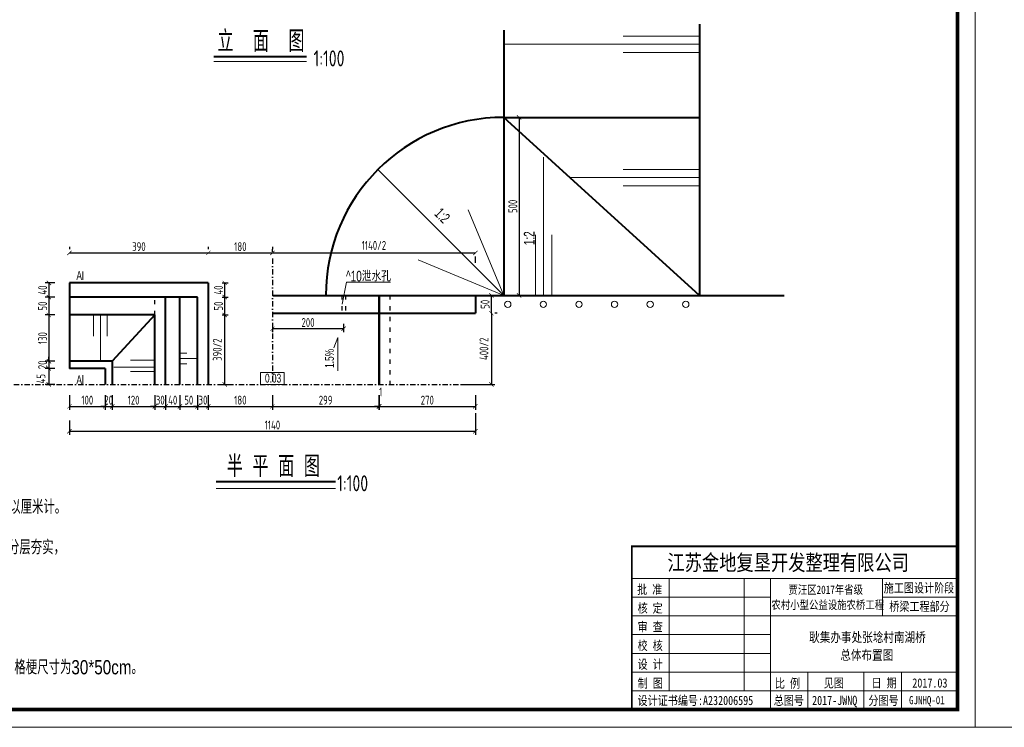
# Model space of a CAD drawing. Header units: inches. Extents: x 112594 to 193184, y 44995 to 116598.
# Tile 74 of 153: x 114152 to 116918, y 94920 to 96908. Entities that reach past the tile are written whole.
import ezdxf

# ---------------------------------------------------------------- set-up
doc = ezdxf.new("R2010")
doc.units = ezdxf.units.IN
doc.header["$MEASUREMENT"] = 0
doc.linetypes.add('ACAD_ISO03W100', pattern=[30, 12, -18])
doc.linetypes.add('DASHDOTX2', pattern=[2, 1, -0.5, 0, -0.5])
doc.layers.get('0').update_dxf_attribs({"lineweight": 15})
for name, color, linetype in [('1', 7, 'Continuous'), ('轴线', 3, 'DASHDOTX2'), ('配筋2', 2, 'Continuous')]:
    doc.layers.add(name, color=color, linetype=linetype)
for name, color, linetype, lineweight in [('BM1', 7, 'Continuous', 15), ('文字', 7, 'Continuous', 20), ('虚线', 2, 'ACAD_ISO03W100', 25), ('轮廓线', 1, 'Continuous', 40)]:
    doc.layers.add(name, color=color, linetype=linetype, lineweight=lineweight)
doc.styles.add('hz-e', font='hztxt_e.shx', dxfattribs={"width": 0.75, "bigfont": 'hztxt.shx'})
doc.styles.add('HZTXT', font='tssdeng.shx', dxfattribs={"width": 0.75, "bigfont": 'hztxt.shx'})
doc.styles.get("Standard").update_dxf_attribs({"font": 'hztxt_e.shx', "width": 0.7, "bigfont": 'hztxt.shx'})
doc.styles.add('图框', font='SIMFANG.TTF', dxfattribs={"width": 0.8, "height": 4})
doc.dimstyles.new('3', dxfattribs={"dimtxt": 25, "dimasz": 12, "dimexe": 10, "dimexo": 30, "dimgap": 5, "dimtad": 1, "dimdec": 0, "dimzin": 0, "dimdsep": 46, "dimtxsty": 'HZTXT', "dimblk": 'ARCHTICK', "dimcen": 0, "dimclrt": 7, "dimazin": 2, "dimtfac": 1, "dimtdec": 0, "dimtix": 1, "dimtmove": 2, "dimatfit": 3, "dimfxl": 250, "dimtolj": 1, "dimtzin": 0, "dimarcsym": 0})

# ---------------------------------------------------------------- blocks, each defined once
blk = doc.blocks.new('_ArchTick')
at = {"color": 0, "linetype": 'ByBlock', "const_width": 0.15}
blk.add_lwpolyline([(-0.5, -0.5), (0.5, 0.5)], dxfattribs=at)
blk = doc.blocks.new('*D16')
at = {"color": 0, "lineweight": -2}
for p, q in [((114292.1, 96269.5), (114292.1, 96262.9)), ((114682.1, 96269.5), (114682.1, 96262.9)), ((114292.1, 96252.9), (114682.1, 96252.9))]:
    blk.add_line(p, q, dxfattribs=at)
at = {"color": 0, "lineweight": -2, "xscale": 12, "yscale": 12, "zscale": 12, "rotation": 180}
blk.add_blockref('_ArchTick', (114292.1, 96252.9), dxfattribs=at)
at = {"color": 0, "lineweight": -2, "xscale": 12, "yscale": 12, "zscale": 12}
blk.add_blockref('_ArchTick', (114682.1, 96252.9), dxfattribs=at)
at = {"color": 7, "insert": (114487.1, 96270.4), "char_height": 25, "attachment_point": 5, "style": 'HZTXT'}
blk.add_mtext('\\A1;390', dxfattribs=at)
blk = doc.blocks.new('*D17')
at = {"color": 0, "lineweight": -2}
for p, q in [((114862.1, 96269.5), (114862.1, 96262.9)), ((114862.1, 96252.9), (115432.1, 96252.9)), ((115432.1, 96224.6), (115432.1, 96242.9))]:
    blk.add_line(p, q, dxfattribs=at)
at = {"color": 0, "lineweight": -2, "xscale": 12, "yscale": 12, "zscale": 12, "rotation": 180}
blk.add_blockref('_ArchTick', (114862.1, 96252.9), dxfattribs=at)
at = {"color": 0, "lineweight": -2, "xscale": 12, "yscale": 12, "zscale": 12}
blk.add_blockref('_ArchTick', (115432.1, 96252.9), dxfattribs=at)
at = {"color": 7, "insert": (115147.1, 96273.8), "char_height": 25, "attachment_point": 5, "style": 'HZTXT'}
blk.add_mtext('\\A1;1140/2', dxfattribs=at)
blk = doc.blocks.new('*D18')
at = {"color": 0, "lineweight": -2}
for p, q in [((114292.1, 95853.5), (114292.1, 95811.8)), ((114392.1, 95853.5), (114392.1, 95811.8)), ((114292.1, 95821.8), (114392.1, 95821.8))]:
    blk.add_line(p, q, dxfattribs=at)
at = {"color": 0, "lineweight": -2, "xscale": 12, "yscale": 12, "zscale": 12, "rotation": 180}
blk.add_blockref('_ArchTick', (114292.1, 95821.8), dxfattribs=at)
at = {"color": 0, "lineweight": -2, "xscale": 12, "yscale": 12, "zscale": 12}
blk.add_blockref('_ArchTick', (114392.1, 95821.8), dxfattribs=at)
at = {"color": 7, "insert": (114342.1, 95839.3), "char_height": 25, "attachment_point": 5, "style": 'HZTXT'}
blk.add_mtext('\\A1;100', dxfattribs=at)
blk = doc.blocks.new('*D19')
at = {"color": 0, "lineweight": -2}
for p, q in [((114392.1, 95853.5), (114392.1, 95811.8)), ((114412.1, 95853.5), (114412.1, 95811.8)), ((114392.1, 95821.8), (114380.1, 95821.8)), ((114392.1, 95821.8), (114412.1, 95821.8)), ((114412.1, 95821.8), (114424.1, 95821.8))]:
    blk.add_line(p, q, dxfattribs=at)
at = {"color": 0, "lineweight": -2, "xscale": 12, "yscale": 12, "zscale": 12}
blk.add_blockref('_ArchTick', (114392.1, 95821.8), dxfattribs=at)
at = {"color": 0, "lineweight": -2, "xscale": 12, "yscale": 12, "zscale": 12, "rotation": 180}
blk.add_blockref('_ArchTick', (114412.1, 95821.8), dxfattribs=at)
at = {"color": 7, "insert": (114402.1, 95839.3), "char_height": 25, "attachment_point": 5, "style": 'HZTXT'}
blk.add_mtext('\\A1;20', dxfattribs=at)
blk = doc.blocks.new('*D20')
at = {"color": 0, "lineweight": -2}
for p, q in [((114412.1, 95853.5), (114412.1, 95811.8)), ((114532.1, 95853.5), (114532.1, 95811.8)), ((114412.1, 95821.8), (114532.1, 95821.8))]:
    blk.add_line(p, q, dxfattribs=at)
at = {"color": 0, "lineweight": -2, "xscale": 12, "yscale": 12, "zscale": 12, "rotation": 180}
blk.add_blockref('_ArchTick', (114412.1, 95821.8), dxfattribs=at)
at = {"color": 0, "lineweight": -2, "xscale": 12, "yscale": 12, "zscale": 12}
blk.add_blockref('_ArchTick', (114532.1, 95821.8), dxfattribs=at)
at = {"color": 7, "insert": (114472.1, 95839.3), "char_height": 25, "attachment_point": 5, "style": 'HZTXT'}
blk.add_mtext('\\A1;120', dxfattribs=at)
blk = doc.blocks.new('*D47')
at = {"color": 0, "lineweight": -2}
for p, q in [((114532.1, 95853.5), (114532.1, 95811.8)), ((114562.1, 95853.5), (114562.1, 95811.8)), ((114532.1, 95821.8), (114520.1, 95821.8)), ((114532.1, 95821.8), (114562.1, 95821.8)), ((114562.1, 95821.8), (114574.1, 95821.8))]:
    blk.add_line(p, q, dxfattribs=at)
at = {"color": 0, "lineweight": -2, "xscale": 12, "yscale": 12, "zscale": 12}
blk.add_blockref('_ArchTick', (114532.1, 95821.8), dxfattribs=at)
at = {"color": 0, "lineweight": -2, "xscale": 12, "yscale": 12, "zscale": 12, "rotation": 180}
blk.add_blockref('_ArchTick', (114562.1, 95821.8), dxfattribs=at)
at = {"color": 7, "insert": (114547.1, 95839.3), "char_height": 25, "attachment_point": 5, "style": 'HZTXT'}
blk.add_mtext('\\A1;30', dxfattribs=at)
blk = doc.blocks.new('*D21')
at = {"color": 0, "lineweight": -2}
for p, q in [((114562.1, 95853.5), (114562.1, 95811.8)), ((114602.1, 95853.5), (114602.1, 95811.8)), ((114562.1, 95821.8), (114602.1, 95821.8))]:
    blk.add_line(p, q, dxfattribs=at)
at = {"color": 0, "lineweight": -2, "xscale": 12, "yscale": 12, "zscale": 12, "rotation": 180}
blk.add_blockref('_ArchTick', (114562.1, 95821.8), dxfattribs=at)
at = {"color": 0, "lineweight": -2, "xscale": 12, "yscale": 12, "zscale": 12}
blk.add_blockref('_ArchTick', (114602.1, 95821.8), dxfattribs=at)
at = {"color": 7, "insert": (114582.1, 95839.3), "char_height": 25, "attachment_point": 5, "style": 'HZTXT'}
blk.add_mtext('\\A1;40', dxfattribs=at)
blk = doc.blocks.new('*D48')
at = {"color": 0, "lineweight": -2}
for p, q in [((114602.1, 95853.5), (114602.1, 95811.8)), ((114652.1, 95853.5), (114652.1, 95811.8)), ((114602.1, 95821.8), (114652.1, 95821.8))]:
    blk.add_line(p, q, dxfattribs=at)
at = {"color": 0, "lineweight": -2, "xscale": 12, "yscale": 12, "zscale": 12, "rotation": 180}
blk.add_blockref('_ArchTick', (114602.1, 95821.8), dxfattribs=at)
at = {"color": 0, "lineweight": -2, "xscale": 12, "yscale": 12, "zscale": 12}
blk.add_blockref('_ArchTick', (114652.1, 95821.8), dxfattribs=at)
at = {"color": 7, "insert": (114627.1, 95839.3), "char_height": 25, "attachment_point": 5, "style": 'HZTXT'}
blk.add_mtext('\\A1;50', dxfattribs=at)
blk = doc.blocks.new('*D49')
at = {"color": 0, "lineweight": -2}
for p, q in [((115161.1, 95853.5), (115161.1, 95811.8)), ((115162.1, 95853.5), (115162.1, 95811.8)), ((115161.1, 95821.8), (115149.1, 95821.8)), ((115161.1, 95821.8), (115162.1, 95821.8)), ((115162.1, 95821.8), (115174.1, 95821.8))]:
    blk.add_line(p, q, dxfattribs=at)
at = {"color": 0, "lineweight": -2, "xscale": 12, "yscale": 12, "zscale": 12}
blk.add_blockref('_ArchTick', (115161.1, 95821.8), dxfattribs=at)
at = {"color": 0, "lineweight": -2, "xscale": 12, "yscale": 12, "zscale": 12, "rotation": 180}
blk.add_blockref('_ArchTick', (115162.1, 95821.8), dxfattribs=at)
at = {"color": 7, "insert": (115166.5, 95862.2), "char_height": 25, "attachment_point": 5, "style": 'HZTXT'}
blk.add_mtext('\\A1;1', dxfattribs=at)
blk = doc.blocks.new('*D50')
at = {"color": 0, "lineweight": -2}
for p, q in [((115162.1, 95853.5), (115162.1, 95811.8)), ((115432.1, 95853.5), (115432.1, 95811.8)), ((115162.1, 95821.8), (115432.1, 95821.8))]:
    blk.add_line(p, q, dxfattribs=at)
at = {"color": 0, "lineweight": -2, "xscale": 12, "yscale": 12, "zscale": 12, "rotation": 180}
blk.add_blockref('_ArchTick', (115162.1, 95821.8), dxfattribs=at)
at = {"color": 0, "lineweight": -2, "xscale": 12, "yscale": 12, "zscale": 12}
blk.add_blockref('_ArchTick', (115432.1, 95821.8), dxfattribs=at)
at = {"color": 7, "insert": (115297.1, 95839.3), "char_height": 25, "attachment_point": 5, "style": 'HZTXT'}
blk.add_mtext('\\A1;270', dxfattribs=at)
blk = doc.blocks.new('*D22')
at = {"color": 0, "lineweight": -2}
for p, q in [((115432.1, 95802.7), (115432.1, 95741.9)), ((114292.1, 95781.8), (114292.1, 95741.9)), ((114292.1, 95751.9), (115432.1, 95751.9))]:
    blk.add_line(p, q, dxfattribs=at)
at = {"color": 0, "lineweight": -2, "xscale": 12, "yscale": 12, "zscale": 12, "rotation": 180}
blk.add_blockref('_ArchTick', (114292.1, 95751.9), dxfattribs=at)
at = {"color": 0, "lineweight": -2, "xscale": 12, "yscale": 12, "zscale": 12}
blk.add_blockref('_ArchTick', (115432.1, 95751.9), dxfattribs=at)
at = {"color": 7, "insert": (114862.1, 95769.4), "char_height": 25, "attachment_point": 5, "style": 'HZTXT'}
blk.add_mtext('\\A1;1140', dxfattribs=at)
blk = doc.blocks.new('*D23')
at = {"color": 0, "lineweight": -2}
for p, q in [((114251.3, 95948.5), (114224.1, 95948.5)), ((114234.1, 95948.5), (114234.1, 95960.5)), ((114234.1, 95948.5), (114234.1, 95928.5)), ((114251.3, 95928.5), (114224.1, 95928.5)), ((114234.1, 95928.5), (114234.1, 95916.5))]:
    blk.add_line(p, q, dxfattribs=at)
at = {"color": 0, "lineweight": -2, "xscale": 12, "yscale": 12, "zscale": 12}
for p, rotation in [((114234.1, 95948.5), 270), ((114234.1, 95928.5), 90)]:
    blk.add_blockref('_ArchTick', p, dxfattribs=dict(at, rotation=rotation))
at = {"color": 7, "insert": (114216.6, 95938.5), "char_height": 25, "attachment_point": 5, "rotation": 90, "style": 'HZTXT'}
blk.add_mtext('\\A1;20', dxfattribs=at)
blk = doc.blocks.new('*D24')
at = {"color": 0, "lineweight": -2}
for p, q in [((114251.3, 95928.5), (114224.1, 95928.5)), ((114234.1, 95928.5), (114234.1, 95883.5)), ((114251.3, 95883.5), (114224.1, 95883.5))]:
    blk.add_line(p, q, dxfattribs=at)
at = {"color": 0, "lineweight": -2, "xscale": 12, "yscale": 12, "zscale": 12}
for p, rotation in [((114234.1, 95928.5), 90), ((114234.1, 95883.5), 270)]:
    blk.add_blockref('_ArchTick', p, dxfattribs=dict(at, rotation=rotation))
at = {"color": 7, "insert": (114212, 95899.6), "char_height": 25, "attachment_point": 5, "rotation": 90, "style": 'HZTXT'}
blk.add_mtext('\\A1;45', dxfattribs=at)
blk = doc.blocks.new('*D25')
at = {"color": 0, "lineweight": -2}
for p, q in [((115477, 96083.5), (115477, 96133.5)), ((115493.1, 96133.5), (115487, 96133.5)), ((115493.1, 96083.5), (115487, 96083.5))]:
    blk.add_line(p, q, dxfattribs=at)
at = {"color": 0, "lineweight": -2, "xscale": 12, "yscale": 12, "zscale": 12}
for p, rotation in [((115477, 96133.5), 90), ((115477, 96083.5), 270)]:
    blk.add_blockref('_ArchTick', p, dxfattribs=dict(at, rotation=rotation))
at = {"color": 7, "insert": (115459.5, 96108.5), "char_height": 25, "attachment_point": 5, "rotation": 90, "style": 'HZTXT'}
blk.add_mtext('\\A1;50', dxfattribs=at)
blk = doc.blocks.new('*D26')
at = {"color": 0, "lineweight": -2}
for p, q in [((114720.7, 96078.5), (114738.2, 96078.5)), ((114728.2, 95883.5), (114728.2, 96078.5)), ((114720.7, 95883.5), (114738.2, 95883.5))]:
    blk.add_line(p, q, dxfattribs=at)
at = {"color": 0, "lineweight": -2, "xscale": 12, "yscale": 12, "zscale": 12}
for p, rotation in [((114728.2, 96078.5), 90), ((114728.2, 95883.5), 270)]:
    blk.add_blockref('_ArchTick', p, dxfattribs=dict(at, rotation=rotation))
at = {"color": 7, "insert": (114707.3, 95981), "char_height": 25, "attachment_point": 5, "rotation": 90, "style": 'HZTXT'}
blk.add_mtext('\\A1;390/2', dxfattribs=at)
blk = doc.blocks.new('*D27')
at = {"color": 0, "lineweight": -2}
for p, q in [((114720.7, 96128.5), (114738.2, 96128.5)), ((114728.2, 96078.5), (114728.2, 96128.5)), ((114720.7, 96078.5), (114738.2, 96078.5))]:
    blk.add_line(p, q, dxfattribs=at)
at = {"color": 0, "lineweight": -2, "xscale": 12, "yscale": 12, "zscale": 12}
for p, rotation in [((114728.2, 96128.5), 90), ((114728.2, 96078.5), 270)]:
    blk.add_blockref('_ArchTick', p, dxfattribs=dict(at, rotation=rotation))
at = {"color": 7, "insert": (114710.7, 96103.5), "char_height": 25, "attachment_point": 5, "rotation": 90, "style": 'HZTXT'}
blk.add_mtext('\\A1;50', dxfattribs=at)
blk = doc.blocks.new('*D28')
at = {"color": 0, "lineweight": -2}
for p, q in [((114720.7, 96168.5), (114738.2, 96168.5)), ((114728.2, 96128.5), (114728.2, 96168.5)), ((114720.7, 96128.5), (114738.2, 96128.5))]:
    blk.add_line(p, q, dxfattribs=at)
at = {"color": 0, "lineweight": -2, "xscale": 12, "yscale": 12, "zscale": 12}
for p, rotation in [((114728.2, 96168.5), 90), ((114728.2, 96128.5), 270)]:
    blk.add_blockref('_ArchTick', p, dxfattribs=dict(at, rotation=rotation))
at = {"color": 7, "insert": (114710.7, 96148.5), "char_height": 25, "attachment_point": 5, "rotation": 90, "style": 'HZTXT'}
blk.add_mtext('\\A1;40', dxfattribs=at)
blk = doc.blocks.new('*D29')
at = {"color": 0, "lineweight": -2}
for p, q in [((115477, 96083.5), (115477, 95883.5)), ((115493.1, 96083.5), (115487, 96083.5)), ((115393.1, 95883.5), (115487, 95883.5))]:
    blk.add_line(p, q, dxfattribs=at)
at = {"color": 0, "lineweight": -2, "xscale": 12, "yscale": 12, "zscale": 12}
for p, rotation in [((115477, 96083.5), 90), ((115477, 95883.5), 270)]:
    blk.add_blockref('_ArchTick', p, dxfattribs=dict(at, rotation=rotation))
at = {"color": 7, "insert": (115456.2, 95983.5), "char_height": 25, "attachment_point": 5, "rotation": 90, "style": 'HZTXT'}
blk.add_mtext('\\A1;400/2', dxfattribs=at)
blk = doc.blocks.new('*D32')
at = {"color": 0, "lineweight": -2}
for p, q in [((114862.1, 96053.5), (114862.1, 96029.9)), ((115062.1, 96053.5), (115062.1, 96029.9)), ((115062.1, 96039.9), (114862.1, 96039.9))]:
    blk.add_line(p, q, dxfattribs=at)
at = {"color": 0, "lineweight": -2, "xscale": 12, "yscale": 12, "zscale": 12, "rotation": 180}
blk.add_blockref('_ArchTick', (114862.1, 96039.9), dxfattribs=at)
at = {"color": 0, "lineweight": -2, "xscale": 12, "yscale": 12, "zscale": 12}
blk.add_blockref('_ArchTick', (115062.1, 96039.9), dxfattribs=at)
at = {"color": 7, "insert": (114962.1, 96057.4), "char_height": 25, "attachment_point": 5, "style": 'HZTXT'}
blk.add_mtext('\\A1;200', dxfattribs=at)
blk = doc.blocks.new('*D34')
at = {"color": 0, "lineweight": -2}
for p, q in [((114862.1, 95853.5), (114862.1, 95811.8)), ((115161.1, 95853.5), (115161.1, 95811.8)), ((114862.1, 95821.8), (115161.1, 95821.8))]:
    blk.add_line(p, q, dxfattribs=at)
at = {"color": 0, "lineweight": -2, "xscale": 12, "yscale": 12, "zscale": 12, "rotation": 180}
blk.add_blockref('_ArchTick', (114862.1, 95821.8), dxfattribs=at)
at = {"color": 0, "lineweight": -2, "xscale": 12, "yscale": 12, "zscale": 12}
blk.add_blockref('_ArchTick', (115161.1, 95821.8), dxfattribs=at)
at = {"color": 7, "insert": (115011.6, 95839.3), "char_height": 25, "attachment_point": 5, "style": 'HZTXT'}
blk.add_mtext('\\A1;299', dxfattribs=at)
blk = doc.blocks.new('*D35')
at = {"color": 0, "lineweight": -2}
for p, q in [((114682.1, 96269.5), (114682.1, 96262.9)), ((114682.1, 96252.9), (114862.1, 96252.9)), ((114862.1, 96256.3), (114862.1, 96262.9))]:
    blk.add_line(p, q, dxfattribs=at)
at = {"color": 0, "lineweight": -2, "xscale": 12, "yscale": 12, "zscale": 12, "rotation": 180}
blk.add_blockref('_ArchTick', (114682.1, 96252.9), dxfattribs=at)
at = {"color": 0, "lineweight": -2, "xscale": 12, "yscale": 12, "zscale": 12}
blk.add_blockref('_ArchTick', (114862.1, 96252.9), dxfattribs=at)
at = {"color": 7, "insert": (114772.1, 96270.4), "char_height": 25, "attachment_point": 5, "style": 'HZTXT'}
blk.add_mtext('\\A1;180', dxfattribs=at)
blk = doc.blocks.new('*D36')
at = {"color": 0, "lineweight": -2}
for p, q in [((114682.1, 95853.5), (114682.1, 95811.8)), ((114862.1, 95853.5), (114862.1, 95811.8)), ((114682.1, 95821.8), (114862.1, 95821.8))]:
    blk.add_line(p, q, dxfattribs=at)
at = {"color": 0, "lineweight": -2, "xscale": 12, "yscale": 12, "zscale": 12, "rotation": 180}
blk.add_blockref('_ArchTick', (114682.1, 95821.8), dxfattribs=at)
at = {"color": 0, "lineweight": -2, "xscale": 12, "yscale": 12, "zscale": 12}
blk.add_blockref('_ArchTick', (114862.1, 95821.8), dxfattribs=at)
at = {"color": 7, "insert": (114772.1, 95839.3), "char_height": 25, "attachment_point": 5, "style": 'HZTXT'}
blk.add_mtext('\\A1;180', dxfattribs=at)
blk = doc.blocks.new('*D38')
at = {"color": 0, "lineweight": -2}
for p, q in [((114251.3, 96128.5), (114224.1, 96128.5)), ((114234.1, 96128.5), (114234.1, 96078.5)), ((114251.3, 96078.5), (114224.1, 96078.5))]:
    blk.add_line(p, q, dxfattribs=at)
at = {"color": 0, "lineweight": -2, "xscale": 12, "yscale": 12, "zscale": 12}
for p, rotation in [((114234.1, 96128.5), 90), ((114234.1, 96078.5), 270)]:
    blk.add_blockref('_ArchTick', p, dxfattribs=dict(at, rotation=rotation))
at = {"color": 7, "insert": (114216.6, 96103.5), "char_height": 25, "attachment_point": 5, "rotation": 90, "style": 'HZTXT'}
blk.add_mtext('\\A1;50', dxfattribs=at)
blk = doc.blocks.new('*D39')
at = {"color": 0, "lineweight": -2}
for p, q in [((114251.3, 96168.5), (114224.1, 96168.5)), ((114234.1, 96168.5), (114234.1, 96128.5)), ((114251.3, 96128.5), (114224.1, 96128.5))]:
    blk.add_line(p, q, dxfattribs=at)
at = {"color": 0, "lineweight": -2, "xscale": 12, "yscale": 12, "zscale": 12}
for p, rotation in [((114234.1, 96168.5), 90), ((114234.1, 96128.5), 270)]:
    blk.add_blockref('_ArchTick', p, dxfattribs=dict(at, rotation=rotation))
at = {"color": 7, "insert": (114216.6, 96148.5), "char_height": 25, "attachment_point": 5, "rotation": 90, "style": 'HZTXT'}
blk.add_mtext('\\A1;40', dxfattribs=at)
blk = doc.blocks.new('*D43')
at = {"color": 0, "lineweight": -2}
for p, q in [((114652.1, 95853.5), (114652.1, 95811.8)), ((114682.1, 95853.5), (114682.1, 95811.8)), ((114652.1, 95821.8), (114640.1, 95821.8)), ((114652.1, 95821.8), (114682.1, 95821.8)), ((114682.1, 95821.8), (114694.1, 95821.8))]:
    blk.add_line(p, q, dxfattribs=at)
at = {"color": 0, "lineweight": -2, "xscale": 12, "yscale": 12, "zscale": 12}
blk.add_blockref('_ArchTick', (114652.1, 95821.8), dxfattribs=at)
at = {"color": 0, "lineweight": -2, "xscale": 12, "yscale": 12, "zscale": 12, "rotation": 180}
blk.add_blockref('_ArchTick', (114682.1, 95821.8), dxfattribs=at)
at = {"color": 7, "insert": (114667.1, 95839.3), "char_height": 25, "attachment_point": 5, "style": 'HZTXT'}
blk.add_mtext('\\A1;30', dxfattribs=at)
blk = doc.blocks.new('*D46')
at = {"color": 0, "lineweight": -2}
for p, q in [((114251.3, 96078.5), (114224.1, 96078.5)), ((114234.1, 96078.5), (114234.1, 95948.5)), ((114251.3, 95948.5), (114224.1, 95948.5))]:
    blk.add_line(p, q, dxfattribs=at)
at = {"color": 0, "lineweight": -2, "xscale": 12, "yscale": 12, "zscale": 12}
for p, rotation in [((114234.1, 96078.5), 90), ((114234.1, 95948.5), 270)]:
    blk.add_blockref('_ArchTick', p, dxfattribs=dict(at, rotation=rotation))
at = {"color": 7, "insert": (114216.6, 96013.5), "char_height": 25, "attachment_point": 5, "rotation": 90, "style": 'HZTXT'}
blk.add_mtext('\\A1;130', dxfattribs=at)
blk = doc.blocks.new('*D236')
at = {"color": 0, "lineweight": -2}
for p, q in [((115542.1, 96633.5), (115564.9, 96633.5)), ((115554.9, 96633.5), (115554.9, 96133.5)), ((115542.1, 96133.5), (115564.9, 96133.5))]:
    blk.add_line(p, q, dxfattribs=at)
at = {"color": 0, "lineweight": -2, "xscale": 12, "yscale": 12, "zscale": 12}
for p, rotation in [((115554.9, 96633.5), 90), ((115554.9, 96133.5), 270)]:
    blk.add_blockref('_ArchTick', p, dxfattribs=dict(at, rotation=rotation))
at = {"color": 7, "insert": (115537.4, 96383.5), "char_height": 25, "attachment_point": 5, "rotation": 90, "style": 'HZTXT'}
blk.add_mtext('\\A1;500', dxfattribs=at)

msp = doc.modelspace()

# ---------------------------------------------------------------- linework, layer by layer
for p, q in [((116062.11826, 96861.64628), (115847.08929, 96861.64628)), ((116062.11826, 96838.80432), (115512.11826, 96838.80432)), ((116062.11826, 96815.96237), (115847.08929, 96815.96237)), ((115623.95609, 96133.50617), (115623.95609, 96521.66833)), ((115512.11826, 96133.50617), (115158.56487, 96487.05956)), ((116062.11826, 96464.23898), (115698.31217, 96464.23898)), ((116062.11826, 96487.08093), (115847.08929, 96487.08093)), ((116062.11826, 96441.39702), (115847.08929, 96441.39702)), ((115512.11826, 96133.50617), (115412.05575, 96374.0823)), ((115601.11414, 96133.50617), (115601.11414, 96303.54344)), ((115646.79805, 96133.50617), (115646.79805, 96303.54344)), ((115512.11826, 96133.50617), (115271.54213, 96233.56868)), ((114329.30937, 96177.44265), (114329.30937, 96200.75467)), ((115057.65439, 96108.50617), (115070.56231, 96170.53239)), ((115193.36045, 96170.53239), (115070.56231, 96170.53239)), ((114359.35523, 96078.50617), (114359.35523, 96019.04394)), ((114378.83661, 96078.50617), (114378.83661, 95948.50617)), ((114397.80796, 96078.50617), (114397.80796, 96019.04394)), ((115045.63234, 96014.96666), (115034.96831, 95986.27727)), ((115045.63234, 96014.96666), (115045.63234, 95921.26274)), ((114602.11826, 95971.56608), (114622.11826, 95971.56608)), ((114532.11826, 95951.37602), (114463.94624, 95951.37602)), ((114602.11826, 95956.56608), (114652.11826, 95956.56608)), ((114602.11826, 95941.56608), (114622.11826, 95941.56608)), ((114329.30937, 95881.17089), (114329.30937, 95909.48291)), ((114416.48418, 95932.35845), (114532.11826, 95932.35845)), ((114532.11826, 95919.41476), (114463.94624, 95919.41476))]:
    msp.add_line(p, q)
at = {"ltscale": 2}
for p, q in [((114697.54818, 96790.84844), (114957.8711, 96790.84844)), ((114703.73243, 95591.31024), (115039.5742, 95591.31024))]:
    msp.add_line(p, q, dxfattribs=at)
msp.add_lwpolyline([(114828.67818, 95917.15691), (114895.55834, 95917.15691), (114895.55834, 95883.50617), (114828.67818, 95883.50617)], close=True)
for centre in [(115523.11826, 96108.50617), (115623.11826, 96108.50617), (115723.11826, 96108.50617), (115823.11826, 96108.50617), (115923.11826, 96108.50617), (116023.11826, 96108.50617)]:
    msp.add_circle(centre, 9)
at = {"layer": 'BM1', "linetype": 'Continuous'}
for p, q in [((116836.39029, 97920.76329), (116836.39029, 94920.46023)), ((116836.39029, 97920.76329), (116836.39029, 94920.46023)), ((116836.39029, 97920.76329), (116836.39029, 94920.46023)), ((116836.39029, 97920.76329), (116836.39029, 94920.46023)), ((116836.39029, 94920.46023), (112593.56197, 94920.46023)), ((121079.21862, 94920.46023), (116836.39029, 94920.46023))]:
    msp.add_line(p, q, dxfattribs=at)
at = {"layer": 'BM1', "color": 0, "linetype": 'Continuous'}
for p, q in [((116836.39029, 97890.4572), (116836.39029, 94920.46023)), ((116836.39029, 97890.4572), (116836.39029, 94920.46023)), ((116836.39029, 97890.4572), (116836.39029, 94920.46023)), ((116836.39029, 97890.4572), (116836.39029, 94920.46023)), ((116836.39029, 97890.4572), (116836.39029, 94920.46023)), ((115871.75079, 95428.52836), (116786.3954, 95428.52836)), ((115871.75079, 95428.52836), (115871.75079, 94970.45512)), ((115871.75079, 94970.45512), (115871.75079, 95428.52836)), ((115871.75079, 95338.4156), (116786.3954, 95338.4156)), ((115976.88236, 95023.02091), (115976.88236, 95338.4156)), ((116187.14548, 95338.4156), (116187.14548, 95023.02091)), ((116260.73758, 95338.4156), (116260.73758, 94970.45512)), ((116576.13227, 95233.28403), (116576.13227, 95338.4156)), ((115871.75079, 95285.84981), (116260.73758, 95285.84981)), ((116576.13227, 95285.84981), (116786.3954, 95285.84981)), ((115871.75079, 95233.28403), (116786.3954, 95233.28403)), ((115871.75079, 95180.71825), (116260.73758, 95180.71825)), ((115871.75079, 95128.15247), (116260.73758, 95128.15247)), ((115871.75079, 95075.58669), (116786.3954, 95075.58669)), ((116365.86914, 95075.58669), (116365.86914, 94970.45512)), ((116523.56649, 95075.58669), (116523.56649, 94970.45512)), ((116628.69805, 95075.58669), (116628.69805, 95023.02091)), ((116628.69805, 94970.45512), (116628.69805, 95075.58669)), ((115871.75079, 95023.02091), (116786.3954, 95023.02091))]:
    msp.add_line(p, q, dxfattribs=at)
at = {"layer": 'BM1', "color": 0, "linetype": 'Continuous', "const_width": 9.99898}
msp.add_lwpolyline([(112761.40607, 94970.45512), (112761.40607, 97840.4623), (116786.3954, 97840.4623), (116786.3954, 94970.45512)], close=True, dxfattribs=at)
at = {"layer": 'BM1', "color": 0, "linetype": 'Continuous', "const_width": 5.25658}
msp.add_lwpolyline([(116786.3954, 95428.52836), (115871.75079, 95428.52836), (115871.75079, 94970.45512)], dxfattribs=at)
at = {"layer": '虚线'}
for p, q in [((115057.11826, 96133.50617), (115057.11826, 96083.50617)), ((115067.11826, 96133.50617), (115067.11826, 96083.50617)), ((115192.11826, 96133.50617), (115192.11826, 95883.50617)), ((114532.11826, 96078.50617), (114532.11826, 96128.50617))]:
    msp.add_line(p, q, dxfattribs=at)
at = {"layer": '轮廓线'}
for p, q in [((115512.11826, 96878.12327), (115512.11826, 96133.50617)), ((116062.11826, 96894.97179), (116062.11826, 96133.50617)), ((116062.11826, 96133.50617), (115512.11826, 96633.50617)), ((115512.11826, 96633.50617), (116062.11826, 96633.50617)), ((114682.11826, 96168.50617), (114292.11826, 96168.50617)), ((114292.11826, 96168.50617), (114292.11826, 95928.50617)), ((114682.11826, 96168.50617), (114682.11826, 95883.50617)), ((114863.11826, 96133.50617), (115161.11826, 96133.50617)), ((115161.11826, 96133.50617), (115161.11826, 95883.50617)), ((115162.11826, 96133.50617), (115162.11826, 95883.50617)), ((115162.11826, 96133.50617), (116299.71052, 96133.50617)), ((115432.11826, 96133.50617), (115432.11826, 96083.50617)), ((114652.11826, 96128.50617), (114292.11826, 96128.50617)), ((114562.11826, 95883.50617), (114562.11826, 96128.50617)), ((114602.11826, 95883.50617), (114602.11826, 96128.50617)), ((114652.11826, 95883.50617), (114652.11826, 96128.50617)), ((114532.11826, 96078.50617), (114292.11826, 96078.50617)), ((114532.11826, 96078.50617), (114412.11826, 95948.50617)), ((114532.11826, 95883.50617), (114532.11826, 96078.50617)), ((114863.11826, 96083.50617), (115161.11826, 96083.50617)), ((115162.11826, 96083.50617), (115432.11826, 96083.50617)), ((114412.11826, 95948.50617), (114292.11826, 95948.50617)), ((114412.11826, 95948.50617), (114412.11826, 95883.50617)), ((114392.11826, 95928.50617), (114292.11826, 95928.50617)), ((114392.11826, 95928.50617), (114392.11826, 95883.50617))]:
    msp.add_line(p, q, dxfattribs=at)
at = {"layer": '轮廓线', "ltscale": 2}
for p, q in [((114697.54818, 96804.61421), (114957.8711, 96804.61421)), ((114703.73243, 95610.58231), (115039.5742, 95610.58231))]:
    msp.add_line(p, q, dxfattribs=at)
at = {"layer": '轮廓线'}
msp.add_arc((115512.11826, 96133.50617), 500, 90, 180, dxfattribs=at)
at = {"layer": '轴线', "ltscale": 15}
for p, q in [((114862.11826, 96237.47672), (114862.11826, 95883.50617)), ((114135.60826, 95883.50617), (115461.68612, 95883.50617))]:
    msp.add_line(p, q, dxfattribs=at)

# ---------------------------------------------------------------- texts
at = {"width": 0.7}
for s, p in [('A', (114311.52291, 96176.89512)), ('A', (114311.52291, 95884.40229)), ('0.03', (114841.23811, 95888.52031))]:
    msp.add_text(s, height=25, dxfattribs=at).set_placement(p)
at = {"style": 'hz-e', "width": 0.8}
for s, p in [('1、设计荷载标准为公路Ⅱ级折减,车道荷载折减0.8,车辆荷载折减0.7。', (113069.12519, 95637.97072)), ('3、图中尺寸单位:高程以米计（相对高程，以附近路面为0m起算），其余以厘米计。', (113067.81978, 95519.79018)), ('5、混凝土路面以下80cm桥台回填土采用5%%%石灰土。其余回填土，并应分层夯实，', (113065.06914, 95406.17906)), ('7、伸缩缝采用三毡二油嵌缝，现浇板下垫2cm四毡三油支座。', (113066.93727, 95240.49387)), ('10、桥台内、外采用C25混凝土护砌，厚15cm，下设砂石垫层15cm；格梗尺寸为30*50cm。', (113066.05099, 95069.21362))]:
    msp.add_text(s, height=40, dxfattribs=at).set_placement(p)
at = {"lineweight": -3, "insert": (115009.65609, 95929.76035), "char_height": 25, "width": 345.38, "attachment_point": 1, "rotation": 90}
msp.add_mtext('1.5%', dxfattribs=at)
at = {"layer": '1', "color": 7, "linetype": 'Continuous', "style": '图框', "width": 0.8}
for s, height, p in [('江苏金地复垦开发整理有限公司 ', 44.4121037, (115971.55837, 95361.01539)), ('批 准', 25.907061, (115886.47025, 95294.74824)), ('贾汪区2017年省级', 23.551873, (116311.45059, 95295.08258)), ('农村小型公益设施农桥工程', 23.5518732, (116263.72805, 95252.47473)), ('核 定', 25.907061, (115887.79309, 95242.45438)), ('审 查', 25.907061, (115887.79309, 95189.88859)), ('校 核', 25.907061, (115887.79309, 95137.32281)), ('设 计', 25.907061, (115887.79309, 95084.75703)), ('制 图', 25.907061, (115888.13406, 95031.46367)), ('比 例', 25.907061, (116273.55439, 95031.18578)), ('见图', 25.907061, (116410.87506, 95032.10798)), ('日 期', 25.907061, (116544.86554, 95032.10798)), ('2017.03', 25.907061, (116659.45687, 95032.10798)), ('设计证书编号:A232006595 ', 25.9070605, (115887.8097, 94982.9849)), ('总图号', 25.907061, (116270.14984, 94983.13832)), ('2017-JWNQ', 25.907061, (116377.89806, 94983.13832)), ('分图号', 25.907061, (116536.15614, 94983.13832))]:
    msp.add_text(s, height=height, dxfattribs=at).set_placement(p)
at = {"layer": '1', "color": 7, "linetype": 'Continuous', "char_height": 25.907061, "width": 215.1817481, "attachment_point": 5, "style": '图框'}
for s, insert in [('施工图设计阶段', (116678.13533, 95310.59902)), ('桥梁工程部分', (116679.65423, 95258.51054))]:
    msp.add_mtext(s, dxfattribs=dict(at, insert=insert))
at = {"layer": 'BM1', "color": 0, "linetype": 'Continuous', "style": '图框', "width": 0.8}
msp.add_text('GJNHQ-01', height=23, dxfattribs=at).set_placement((116650.26182, 94985.35982))
at = {"layer": '文字', "style": 'HZTXT', "width": 0.75}
for s, height, p in [('立  面  图', 60, (114707.66135, 96817.3851)), ('1:100', 45, (114977.76492, 96776.6426)), (' 半 平 面 图', 60, (114706.44351, 95623.3532)), ('1:100', 45, (115044.1651, 95583.2523))]:
    msp.add_text(s, height=height, dxfattribs=at).set_placement(p)
at = {"layer": '文字', "linetype": 'Continuous', "style": '图框', "width": 0.8}
for s, height, p in [('耿集办事处张埝村南湖桥', 27.2755102, (116369.74159, 95159.8456)), ('总体布置图', 27.27551, (116457.09215, 95109.83648))]:
    msp.add_text(s, height=height, dxfattribs=at).set_placement(p)
at = {"layer": '配筋2', "width": 0.7}
for rotation, p in [(315, (115314.98635, 96361.18753)), (90, (115598.33686, 96274.57514))]:
    msp.add_text('1:2', height=30, rotation=rotation, dxfattribs=at).set_placement(p)
msp.add_text('^ 10泄水孔', height=30, dxfattribs=at).set_placement((115068.77066, 96172.56727))

# ---------------------------------------------------------------- dimensions: what is measured, and where the dimension line sits
dim = msp.add_linear_dim(base=(115554.91692, 96133.50617), p1=(115512.11826, 96633.50617), p2=(115512.11826, 96133.50617), angle=90, dimstyle='3', override={"dimfxl": 40, "dimfxlon": 1})
dim.commit()
dim.dimension.update_dxf_attribs({"geometry": '*D236', "text_midpoint": (115537.41692, 96383.50617)})
for base, p1, p2, picture, middle in [((114682.11826, 96252.94082), (114292.11826, 96239.46594), (114682.11826, 96239.46594), '*D16', (114487.11826, 96270.44082)), ((114862.11826, 96252.94082), (114682.11826, 96239.46594), (114862.11826, 96226.27066), '*D35', (114772.11826, 96270.44082)), ((114862.11826, 96039.9492), (115062.11826, 96083.50617), (114862.11826, 96083.50617), '*D32', (114962.11826, 96057.4492)), ((114392.11826, 95821.81074), (114292.11826, 95883.50617), (114392.11826, 95883.50617), '*D18', (114342.11826, 95839.31074)), ((114412.11826, 95821.81074), (114392.11826, 95883.50617), (114412.11826, 95883.50617), '*D19', (114402.11826, 95839.31074)), ((114532.11826, 95821.81074), (114412.11826, 95883.50617), (114532.11826, 95883.50617), '*D20', (114472.11826, 95839.31074)), ((114562.11826, 95821.81074), (114532.11826, 95883.50617), (114562.11826, 95883.50617), '*D47', (114547.11826, 95839.31074)), ((114602.11826, 95821.81074), (114562.11826, 95883.50617), (114602.11826, 95883.50617), '*D21', (114582.11826, 95839.31074)), ((114652.11826, 95821.81074), (114602.11826, 95883.50617), (114652.11826, 95883.50617), '*D48', (114627.11826, 95839.31074)), ((114682.11826, 95821.81074), (114652.11826, 95883.50617), (114682.11826, 95883.50617), '*D43', (114667.11826, 95839.31074)), ((114862.11826, 95821.81074), (114682.11826, 95883.50617), (114862.11826, 95883.50617), '*D36', (114772.11826, 95839.31074)), ((115161.11826, 95821.81074), (114862.11826, 95883.50617), (115161.11826, 95883.50617), '*D34', (115011.61826, 95839.31074)), ((115432.11826, 95821.81074), (115162.11826, 95883.50617), (115432.11826, 95883.50617), '*D50', (115297.11826, 95839.31074)), ((115432.11826, 95751.89829), (114292.11826, 95811.81074), (115432.11826, 95832.65846), '*D22', (114862.11826, 95769.39829))]:
    dim = msp.add_linear_dim(base=base, p1=p1, p2=p2, dimstyle='3')
    dim.commit()
    dim.dimension.update_dxf_attribs({"geometry": picture, "text_midpoint": middle})
dim = msp.add_linear_dim(base=(115432.11826, 96252.94082), p1=(114862.11826, 96239.46594), p2=(115432.11826, 96254.61716), text='<>/2', dimstyle='3', override={"dimlfac": 2})
dim.commit()
dim.dimension.update_dxf_attribs({"geometry": '*D17', "text_midpoint": (115147.11826, 96273.80621)})
for base, p1, p2, picture, middle in [((114234.12059, 96128.50617), (114281.28318, 96168.50617), (114281.28318, 96128.50617), '*D39', (114216.62059, 96148.50617)), ((114728.17731, 96168.50617), (114690.71532, 96128.50617), (114690.71532, 96168.50617), '*D28', (114710.67731, 96148.50617)), ((114234.12059, 96078.50617), (114281.28318, 96128.50617), (114281.28318, 96078.50617), '*D38', (114216.62059, 96103.50617)), ((114728.17731, 96128.50617), (114690.71532, 96078.50617), (114690.71532, 96128.50617), '*D27', (114710.67731, 96103.50617)), ((115477.04261, 96133.50617), (115463.14579, 96083.50617), (115463.14579, 96133.50617), '*D25', (115459.54261, 96108.50617)), ((114234.12059, 95948.50617), (114281.28318, 96078.50617), (114281.28318, 95948.50617), '*D46', (114216.62059, 96013.50617)), ((114234.12059, 95928.50617), (114281.28318, 95948.50617), (114281.28318, 95928.50617), '*D23', (114216.62059, 95938.50617))]:
    dim = msp.add_linear_dim(base=base, p1=p1, p2=p2, angle=90, dimstyle='3')
    dim.commit()
    dim.dimension.update_dxf_attribs({"geometry": picture, "text_midpoint": middle})
for base, p1, p2, picture, middle in [((114728.17731, 96078.50617), (114690.71532, 95883.50617), (114690.71532, 96078.50617), '*D26', (114707.31193, 95981.00617)), ((115477.04261, 95883.50617), (115463.14579, 96083.50617), (115363.14579, 95883.50617), '*D29', (115456.17723, 95983.50617))]:
    dim = msp.add_linear_dim(base=base, p1=p1, p2=p2, angle=90, text='<>/2', dimstyle='3', override={"dimlfac": 2})
    dim.commit()
    dim.dimension.update_dxf_attribs({"geometry": picture, "text_midpoint": middle})
dim = msp.add_linear_dim(base=(114234.12059, 95883.50617), p1=(114281.28318, 95928.50617), p2=(114281.28318, 95883.50617), angle=90, dimstyle='3')
dim.commit()
dim.dimension.update_dxf_attribs({"geometry": '*D24', "text_midpoint": (114212.03984, 95899.61977), "dimtype": 160})
dim = msp.add_linear_dim(base=(115162.11826, 95821.81074), p1=(115161.11826, 95883.50617), p2=(115162.11826, 95883.50617), dimstyle='3')
dim.commit()
dim.dimension.update_dxf_attribs({"geometry": '*D49', "text_midpoint": (115166.53468, 95862.16545), "dimtype": 160})

doc.saveas('drawing.dxf')
